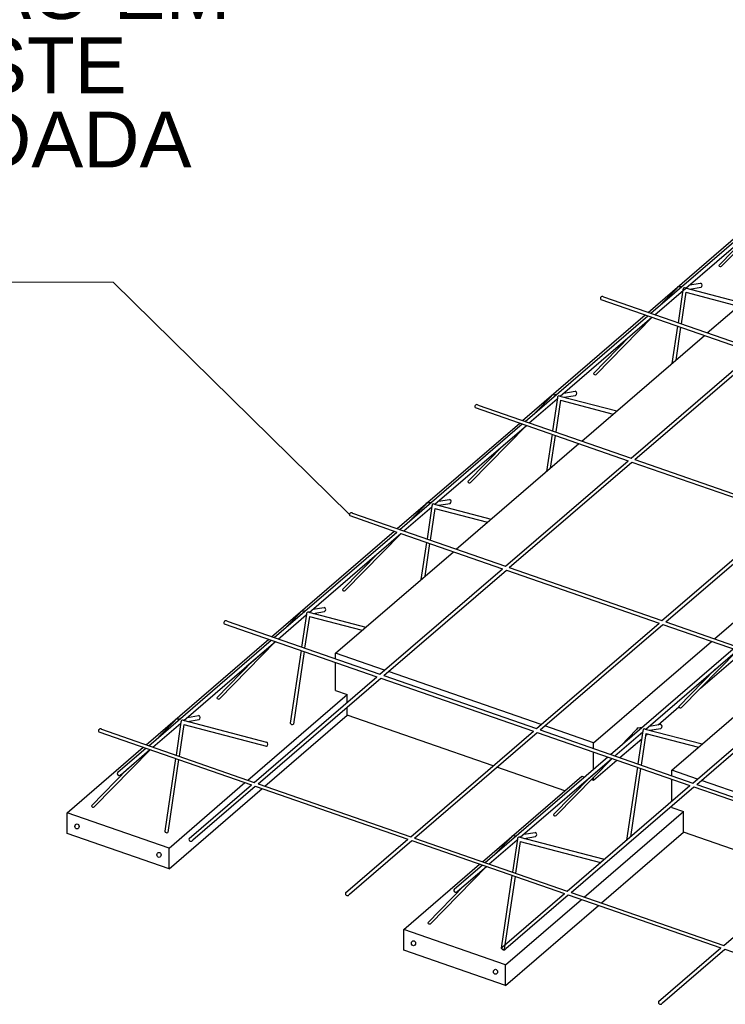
# Model space of a CAD drawing. Header units: millimetres. Extents: x 0 to 84.1, y 0 to 59.4.
# Tile 3 of 13: x 10.3 to 14.6, y 6.5 to 12.4. Entities that reach past the tile are written whole.
import ezdxf

# ---------------------------------------------------------------- set-up
doc = ezdxf.new("R2010")
doc.units = ezdxf.units.MM
doc.header["$MEASUREMENT"] = 0
doc.linetypes.add('NULL', pattern=[0])
doc.layers.add('CONTRAVENTAMENTOS', color=4, linetype='Continuous', lineweight=9)
doc.layers.add('DT-Título', color=3, linetype='Continuous', lineweight=20)
for name, color, linetype in [('Malha POP', 251, 'Continuous'), ('Treliça', 251, 'Continuous'), ('Vinco sapata', 253, 'Continuous')]:
    doc.layers.add(name, color=color, linetype=linetype)
doc.styles.add('Arial', font='txt')

msp = doc.modelspace()

# ---------------------------------------------------------------- linework, layer by layer
at = {"layer": 'CONTRAVENTAMENTOS'}
for p, q in [((10.901, 10.8222), (5.1169, 10.8222)), ((12.3265, 9.4185), (10.901, 10.8222))]:
    msp.add_line(p, q, dxfattribs=at)
at = {"layer": 'Malha POP'}
for p, q in [((14.4867, 10.5159), (15.2264, 11.1535)), ((13.8431, 10.7182), (14.7666, 10.3972)), ((13.8609, 10.7334), (14.7843, 10.4124)), ((13.7292, 9.863), (14.4689, 10.5006)), ((14.0264, 9.7597), (14.7666, 10.3972)), ((14.0494, 9.7517), (14.7896, 10.3891)), ((13.0857, 10.0653), (14.0087, 9.7445)), ((13.1034, 10.0806), (14.0264, 9.7597)), ((12.9717, 9.2102), (13.7115, 9.8478)), ((13.2685, 9.107), (14.0087, 9.7445)), ((13.2915, 9.099), (14.0317, 9.7364)), ((14.0317, 9.7364), (14.9532, 9.4161)), ((14.0494, 9.7517), (14.971, 9.4314)), ((12.3282, 9.4125), (12.6124, 9.3137)), ((12.3459, 9.4277), (13.2685, 9.107)), ((14.213, 8.7787), (14.9532, 9.4161)), ((14.2361, 8.7707), (14.9763, 9.4081)), ((12.6372, 9.305), (13.2508, 9.0918)), ((14.5302, 8.6684), (15.27, 9.306)), ((12.2422, 8.5815), (12.954, 9.1949)), ((13.2915, 9.099), (14.213, 8.7787)), ((12.5106, 8.4543), (13.2508, 9.0918)), ((12.5336, 8.4463), (13.2738, 9.0838)), ((13.2738, 9.0838), (14.1953, 8.7634)), ((11.5707, 8.7596), (12.4928, 8.4391)), ((11.5884, 8.7749), (12.5106, 8.4543)), ((13.4551, 8.126), (14.1953, 8.7634)), ((13.4782, 8.118), (14.2184, 8.7554)), ((14.2184, 8.7554), (15.1399, 8.4351)), ((14.2361, 8.7707), (15.1576, 8.4504)), ((13.8008, 8.0398), (14.5125, 8.6532)), ((12.2422, 8.5476), (12.2422, 8.5815)), ((12.5386, 8.4785), (12.2422, 8.5815)), ((14.4464, 8.3712), (14.6985, 8.5885)), ((12.2422, 8.3565), (12.2422, 8.5262)), ((12.5336, 8.4463), (13.4551, 8.126)), ((13.4832, 8.1502), (12.5617, 8.4705)), ((14.273, 7.8756), (14.9848, 8.489)), ((11.7526, 7.8016), (12.4928, 8.4391)), ((11.7757, 7.7936), (12.5159, 8.4311)), ((12.5159, 8.4311), (13.4374, 8.1107)), ((14.3997, 7.7977), (15.1399, 8.4351)), ((14.4227, 7.7896), (15.1629, 8.4271)), ((12.2422, 8.3565), (12.3131, 8.3319)), ((12.3131, 8.2843), (12.3131, 8.3319)), ((12.3131, 8.2069), (12.3131, 8.2564)), ((13.1936, 7.9008), (12.3131, 8.2069)), ((14.1894, 8.1497), (14.3155, 8.2584)), ((10.8132, 8.1068), (11.7349, 7.7864)), ((10.8309, 8.122), (11.7526, 7.8016)), ((12.6972, 7.4733), (13.4374, 8.1107)), ((12.7203, 7.4653), (13.4605, 8.1027)), ((13.4605, 8.1027), (14.382, 7.7824)), ((13.4782, 8.118), (14.3997, 7.7977)), ((13.8008, 8.0398), (13.5062, 8.1421)), ((14.1138, 8.0845), (14.1257, 8.0948)), ((14.1479, 8.1139), (14.1536, 8.1189)), ((13.8008, 8.0058), (13.8008, 8.0398)), ((13.9588, 7.9509), (14.0908, 8.0648)), ((13.8008, 7.8817), (13.8008, 7.9844)), ((13.8008, 7.8148), (13.941, 7.9357)), ((13.6266, 7.7503), (13.2167, 7.8928)), ((14.273, 7.8417), (14.273, 7.8756)), ((14.4277, 7.8218), (14.273, 7.8756)), ((11.7757, 7.7936), (12.6972, 7.4733)), ((13.7299, 7.8394), (13.7455, 7.834)), ((13.7703, 7.8254), (13.7711, 7.8251)), ((13.7877, 7.8193), (13.8008, 7.8148)), ((13.8008, 7.8148), (13.8008, 7.8327)), ((14.273, 7.6886), (14.273, 7.8203)), ((15.3723, 7.4935), (14.4508, 7.8138)), ((11.3588, 7.4624), (11.7349, 7.7864)), ((11.3818, 7.4544), (11.758, 7.7784)), ((11.758, 7.7784), (12.6795, 7.458)), ((13.6418, 7.145), (14.382, 7.7824)), ((13.6648, 7.1369), (14.405, 7.7744)), ((14.405, 7.7744), (15.3265, 7.4541)), ((14.4227, 7.7896), (15.3443, 7.4693)), ((14.273, 7.6506), (14.273, 7.6607)), ((14.273, 7.6506), (14.3439, 7.626)), ((14.3439, 7.501), (14.3439, 7.626)), ((15.0828, 7.2441), (14.3439, 7.501)), ((12.3033, 7.1341), (12.6795, 7.458)), ((12.3264, 7.1261), (12.7025, 7.45)), ((12.7025, 7.45), (13.6241, 7.1297)), ((12.7203, 7.4653), (13.6418, 7.145)), ((14.5863, 6.8166), (15.3265, 7.4541)), ((13.6648, 7.1369), (14.5863, 6.8166)), ((13.2479, 6.8058), (13.6241, 7.1297)), ((13.2709, 6.7977), (13.6471, 7.1217)), ((13.6471, 7.1217), (14.5686, 6.8014)), ((14.1924, 6.4774), (14.5686, 6.8014)), ((14.2155, 6.4694), (14.5917, 6.7934)), ((14.5917, 6.7934), (15.5132, 6.473))]:
    msp.add_line(p, q, dxfattribs=at)
for centre, radius, start, end in [((13.8533, 10.7242), 0.0119, 50.75668, 210.75668), ((13.0959, 10.0714), 0.0119, 50.75668, 210.75668), ((12.3384, 9.4185), 0.0119, 50.75668, 210.75668), ((11.5809, 8.7657), 0.0119, 50.75668, 210.75668), ((10.8234, 8.1128), 0.0119, 50.75668, 210.75668), ((11.3703, 7.4584), 0.0122, 160.83232, 340.83232), ((12.3148, 7.1301), 0.0122, 160.83232, 340.83232), ((13.2594, 6.8017), 0.0122, 160.83232, 340.83232), ((14.204, 6.4734), 0.0122, 160.83232, 340.83232)]:
    msp.add_arc(centre, radius, start, end, dxfattribs=at)
at = {"layer": 'Treliça'}
for p, q in [((14.1451, 10.6346), (14.8849, 11.2722)), ((14.1699, 10.626), (14.9097, 11.2636)), ((14.5733, 10.9184), (14.9107, 11.2632)), ((14.5567, 10.9241), (14.7765, 11.1488)), ((14.2063, 10.6873), (14.3019, 10.7851)), ((14.3395, 10.7764), (14.3099, 10.5773)), ((14.3112, 10.7951), (14.3358, 10.799)), ((14.3535, 10.7878), (14.6977, 10.6978)), ((14.3785, 10.8058), (14.4462, 10.8166)), ((14.38, 10.7809), (14.4487, 10.7918)), ((14.3573, 10.7618), (14.3289, 10.5707)), ((14.3573, 10.7618), (14.6755, 10.6786)), ((13.3876, 9.9818), (14.1274, 10.6193)), ((13.5992, 10.1341), (14.1522, 10.6107)), ((13.8158, 10.2655), (14.1532, 10.6104)), ((14.3069, 10.5569), (14.2735, 10.3322)), ((14.3259, 10.5503), (14.2964, 10.3519)), ((13.7992, 10.2713), (14.019, 10.496)), ((13.4124, 9.9731), (13.5813, 10.1187)), ((13.4488, 10.0345), (13.5444, 10.1322)), ((13.582, 10.1235), (13.5524, 9.9245)), ((13.5537, 10.1422), (13.5783, 10.1461)), ((13.596, 10.135), (13.9403, 10.045)), ((13.6211, 10.153), (13.6887, 10.1638)), ((13.6225, 10.1281), (13.6913, 10.139)), ((13.5998, 10.109), (13.5715, 9.9179)), ((13.5998, 10.109), (13.918, 10.0258)), ((12.6301, 9.3289), (13.3699, 9.9665)), ((12.8417, 9.4813), (13.3947, 9.9579)), ((13.0583, 9.6127), (13.3957, 9.9575)), ((13.5494, 9.9041), (13.516, 9.6793)), ((13.5684, 9.8975), (13.539, 9.6991)), ((13.0417, 9.6184), (13.2616, 9.8431)), ((12.6549, 9.3203), (12.8238, 9.4658)), ((12.6913, 9.3816), (12.7869, 9.4794)), ((12.8245, 9.4707), (12.795, 9.2716)), ((12.7962, 9.4894), (12.8209, 9.4933)), ((12.8424, 9.4561), (12.814, 9.265)), ((12.8385, 9.4821), (13.1828, 9.3921)), ((12.8424, 9.4561), (13.1605, 9.3729)), ((12.8636, 9.5001), (12.9312, 9.5109)), ((12.865, 9.4752), (12.9338, 9.4861)), ((11.8726, 8.6761), (12.6124, 9.3137)), ((12.0843, 8.8285), (12.6372, 9.305)), ((12.3008, 8.9598), (12.6382, 9.3047)), ((12.7919, 9.2513), (12.7585, 9.0265)), ((12.8109, 9.2446), (12.7815, 9.0463)), ((12.2842, 8.9656), (12.5041, 9.1903)), ((11.8974, 8.6674), (12.0663, 8.813)), ((11.8974, 8.6674), (12.0663, 8.813)), ((11.9338, 8.7288), (12.0294, 8.8265)), ((12.067, 8.8178), (12.0375, 8.6188)), ((12.0387, 8.8365), (12.0634, 8.8405)), ((12.0849, 8.8033), (12.0565, 8.6122)), ((12.081, 8.8293), (12.4253, 8.7393)), ((12.0849, 8.8033), (12.403, 8.7201)), ((12.1061, 8.8473), (12.1738, 8.8581)), ((12.1075, 8.8224), (12.1763, 8.8333)), ((11.1152, 8.0232), (11.8549, 8.6608)), ((11.3268, 8.1756), (11.8797, 8.6522)), ((11.5433, 8.307), (11.8807, 8.6518)), ((11.7043, 8.501), (11.8797, 8.6522)), ((12.0344, 8.5984), (11.9692, 8.1589)), ((12.0535, 8.5918), (11.9882, 8.1523)), ((13.9034, 7.9702), (14.6432, 8.6077)), ((14.1151, 8.1225), (14.668, 8.5991)), ((14.3316, 8.2539), (14.669, 8.5988)), ((11.5267, 8.3127), (11.7466, 8.5374)), ((14.315, 8.2597), (14.5349, 8.4844)), ((11.14, 8.0146), (11.3088, 8.1601)), ((11.1763, 8.0759), (11.2719, 8.1737)), ((11.3095, 8.165), (11.28, 7.9659)), ((11.2812, 8.1837), (11.3059, 8.1876)), ((11.3274, 8.1504), (11.299, 7.9593)), ((11.3236, 8.1764), (11.8253, 8.0452)), ((11.3274, 8.1504), (11.8266, 8.0199)), ((11.3486, 8.1944), (11.4163, 8.2052)), ((11.35, 8.1695), (11.4188, 8.1804)), ((14.1369, 8.1414), (14.2046, 8.1522)), ((13.9283, 7.9615), (14.0971, 8.1071)), ((13.9283, 7.9615), (14.0971, 8.1071)), ((13.9646, 8.0229), (14.0602, 8.1206)), ((14.0978, 8.1119), (14.0683, 7.9129)), ((14.0695, 8.1306), (14.0942, 8.1345)), ((14.1157, 8.0974), (14.0873, 7.9062)), ((14.1119, 8.1234), (14.4561, 8.0334)), ((14.1157, 8.0974), (14.4338, 8.0142)), ((14.1383, 8.1164), (14.2071, 8.1274)), ((10.7858, 7.6541), (11.1233, 7.999)), ((10.9308, 7.8643), (11.0974, 8.008)), ((10.9468, 7.8481), (11.1222, 7.9993)), ((11.277, 7.9456), (11.2117, 7.5061)), ((11.296, 7.939), (11.2307, 7.4995)), ((13.146, 7.3173), (13.8857, 7.9549)), ((13.3576, 7.4697), (13.9105, 7.9463)), ((13.5741, 7.6011), (13.9116, 7.9459)), ((13.7351, 7.795), (13.9105, 7.9463)), ((10.7693, 7.6599), (10.9891, 7.8846)), ((14.0652, 7.8925), (14, 7.453)), ((14.0843, 7.8859), (14.023, 7.4732)), ((13.5576, 7.6068), (13.7774, 7.8315)), ((13.3794, 7.4885), (13.4471, 7.4993)), ((13.1708, 7.3087), (13.3396, 7.4542)), ((13.2071, 7.37), (13.3027, 7.4678)), ((13.3404, 7.4591), (13.3108, 7.26)), ((13.312, 7.4778), (13.3367, 7.4817)), ((13.3582, 7.4445), (13.3298, 7.2534)), ((13.3544, 7.4705), (13.8561, 7.3393)), ((13.3582, 7.4445), (13.8426, 7.3179)), ((13.3808, 7.4636), (13.4496, 7.4745)), ((12.8167, 6.9482), (13.1541, 7.2931)), ((12.9616, 7.1584), (13.1282, 7.302)), ((12.9776, 7.1422), (13.1531, 7.2934)), ((13.3078, 7.2396), (13.2425, 6.8002)), ((13.3268, 7.233), (13.2615, 6.7936)), ((12.8001, 6.954), (13.0199, 7.1787))]:
    msp.add_line(p, q, dxfattribs=at)
for centre, radius, start, end in [((14.567, 10.9271), 0.0108, 196.10633, 305.55832), ((14.4426, 10.8037), 0.0134, 297.1468, 74.48292), ((13.8095, 10.2743), 0.0108, 196.10633, 305.55832), ((13.6852, 10.1509), 0.0134, 297.1468, 74.48292), ((13.0521, 9.6214), 0.0108, 196.10633, 305.55832), ((12.9277, 9.498), 0.0134, 297.1468, 74.48292), ((12.2946, 8.9686), 0.0108, 196.10633, 305.55832), ((12.1702, 8.8452), 0.0134, 297.1468, 74.48292), ((11.5371, 8.3157), 0.0108, 196.10633, 305.55832), ((14.3254, 8.2626), 0.0108, 196.10633, 305.55832), ((11.4127, 8.1923), 0.0134, 297.1468, 74.48292), ((11.9815, 8.1639), 0.0133, 201.65443, 300.01022), ((14.201, 8.1393), 0.0134, 297.1468, 74.48292), ((11.8217, 8.0324), 0.0134, 291.4754, 74.48292), ((10.9376, 7.8551), 0.0119, 114.53975, 329.38797), ((10.7796, 7.6629), 0.0108, 196.10633, 305.55832), ((13.5679, 7.6098), 0.0108, 196.10633, 305.55832), ((11.224, 7.511), 0.0133, 201.65443, 300.01022), ((13.4435, 7.4864), 0.0134, 297.1468, 74.48292), ((13.8525, 7.3264), 0.0134, 40.69501, 74.48292), ((12.9682, 7.1489), 0.0116, 124.71741, 324.42865), ((12.8104, 6.957), 0.0108, 196.10633, 305.55832), ((13.2548, 6.8051), 0.0133, 201.65443, 300.01022)]:
    msp.add_arc(centre, radius, start, end, dxfattribs=at)
for centre, start_param, end_param in [((14.3117, 10.7826), 0.05003, 1.370856), ((14.3495, 10.7764), 5.870733, 7.853981), ((13.5542, 10.1297), 0.05003, 1.370856), ((13.592, 10.1235), 5.870733, 7.853981), ((12.7967, 9.4769), 0.05003, 1.370856), ((12.8345, 9.4707), 5.870733, 7.853981), ((12.0392, 8.824), 0.05003, 1.370856), ((12.077, 8.8178), 5.870733, 7.853981), ((11.2817, 8.1712), 0.05003, 1.370856), ((11.3195, 8.165), 5.870733, 7.853981), ((14.07, 8.1181), 0.05003, 1.370856), ((14.1078, 8.1119), 5.870733, 7.853981), ((13.3125, 7.4653), 0.05003, 1.370856), ((13.3504, 7.4591), 5.870733, 7.853981)]:
    msp.add_ellipse(centre, major_axis=(0, 0.0125), ratio=0.8, start_param=start_param, end_param=end_param, dxfattribs=at)
for centre in [(10.6825, 7.5357), (11.1775, 7.3636), (12.7133, 6.8298), (13.2083, 6.6577)]:
    msp.add_ellipse(centre, major_axis=(0, 0.015), ratio=0.833333, dxfattribs=at)
at = {"layer": 'Vinco sapata'}
for p, q in [((14.1296, 10.64), (14.8693, 11.2776)), ((13.3721, 9.9872), (14.1119, 10.6247)), ((12.6146, 9.3343), (13.3544, 9.9719)), ((11.8571, 8.6815), (12.5969, 9.3191)), ((11.0996, 8.0286), (11.8394, 8.6662)), ((11.7136, 7.8152), (12.3131, 8.3319)), ((11.8169, 7.7793), (12.3131, 8.2069)), ((10.6238, 7.6186), (11.0819, 8.0134)), ((11.2378, 7.4051), (11.6959, 7.7999)), ((13.1304, 7.3227), (13.7299, 7.8394)), ((11.2378, 7.2801), (11.7992, 7.764)), ((10.6238, 7.4936), (10.6238, 7.6186)), ((11.2378, 7.4051), (10.6238, 7.6186)), ((13.7444, 7.1093), (14.3439, 7.626)), ((11.2378, 7.2801), (10.6238, 7.4936)), ((13.8477, 7.0734), (14.3439, 7.501)), ((11.2378, 7.2801), (11.2378, 7.4051)), ((12.6546, 6.9126), (13.1127, 7.3074)), ((13.2686, 6.6992), (13.7267, 7.094)), ((13.2686, 6.5742), (13.83, 7.0581)), ((12.6546, 6.7876), (12.6546, 6.9126)), ((13.2686, 6.6992), (12.6546, 6.9126)), ((12.6546, 6.7876), (12.6546, 6.9126)), ((13.2686, 6.5742), (12.6546, 6.7876)), ((13.2686, 6.5742), (13.2686, 6.6992)), ((13.2686, 6.5742), (13.2686, 6.6992))]:
    msp.add_line(p, q, dxfattribs=at)

# ---------------------------------------------------------------- texts
at = {"layer": 'DT-Título', "linetype": 'NULL', "insert": (4.8652, 10.9755), "char_height": 0.336758, "width": 6.899275, "attachment_point": 7, "line_spacing_factor": 0.798, "style": 'Arial'}
msp.add_mtext('ARMAÇÃO DE RETRAÇÃO EM TODAS AS DE LAJE DESTE PAVTO COM TELA SOLDADA Q92', dxfattribs=at)

doc.saveas('drawing.dxf')
